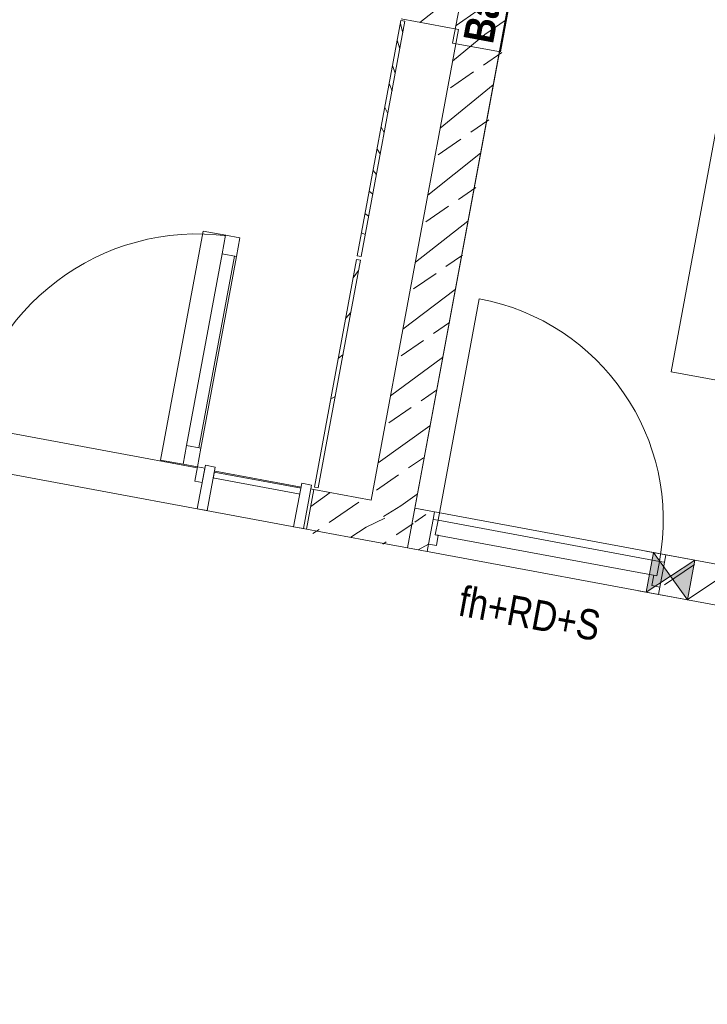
# Model space of a CAD drawing. Header units: metres. Extents: x 0 to 60282398, y -11592309 to 5708004.
# Tile 46 of 136: x 32353345.07 to 32353348.49, y 5707922.8 to 5707927.7. Entities that reach past the tile are written whole.
import ezdxf

# ---------------------------------------------------------------- set-up
doc = ezdxf.new("R2010")
doc.units = ezdxf.units.M
doc.header["$LTSCALE"] = 0.75
doc.set_wipeout_variables(frame=1)
doc.linetypes.add('10417023$0$#9_Achse', pattern=[1.6, 0.00254, -1.59746])
doc.layers.get('0').update_dxf_attribs({"linetype": 'CONTINUOUS'})
for name, color, linetype, lineweight in [('10417023$0$#9_002_GES I Übersicht Erdgeschoss_1_101_Wand Aussen.A', 7, 'CONTINUOUS', 25), ('10417023$0$#9_002_GES I Übersicht Erdgeschoss_1_115_Außentüren', 7, 'CONTINUOUS', 25), ('10417023$0$#9_002_GES I Übersicht Erdgeschoss_1_607b_Brandschutz 1_100', 7, 'CONTINUOUS', 25), ('10417023$0$#9_002_GES I Übersicht Erdgeschoss_1_Neubau_102_Wand Innen.A', 7, 'CONTINUOUS', 25), ('10417023$0$#9_002_GES I Übersicht Erdgeschoss_1_Neubau_104_Decken.A', 7, 'CONTINUOUS', 25), ('10417023$0$#9_002_GES I Übersicht Erdgeschoss_1_Neubau_115_Außentüren', 7, 'CONTINUOUS', 25), ('10417023$0$#9_002_GES I Übersicht Erdgeschoss_1_Neubau_201_Aussenwandbekleidu', 7, 'CONTINUOUS', 25), ('10417023$0$Keine', 7, 'CONTINUOUS', 13)]:
    doc.layers.add(name, color=color, linetype=linetype, lineweight=lineweight)
doc.styles.add('10417023$0$ARIAL NARROW', font='ARIALN.TTF')
doc.styles.add('10417023$0$Arial Narrow (bold)', font='ARIALNB.TTF')
pattern_1 = [(44.99999999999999, (0, 0), (-0.1697056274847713, 0.1697056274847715), []), (44.99999999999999, (-0.08485281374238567, 0.08485281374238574), (-0.1697056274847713, 0.1697056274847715), [0.18, -0.05999999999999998])]
pattern_2 = [(134.9999999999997, (0, 0), (0.1060660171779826, 0.1060660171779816), []), (134.9999999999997, (-0.03535533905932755, -0.0353553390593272), (0.1060660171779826, 0.1060660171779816), [])]

# ---------------------------------------------------------------- blocks, each defined once
blk = doc.blocks.new('10417023$0$#9_MKO_LP5_ARC_GES_UP_00_002_P_G_modell (3D)')
at = {"layer": '10417023$0$#9_002_GES I Übersicht Erdgeschoss_1_101_Wand Aussen.A', "linetype": 'Continuous', "lineweight": 5, "true_color": 0xff0000}
h = blk.add_hatch(dxfattribs=at)
h.set_pattern_fill('#9_BETON__STAHLBETON_0001', color=1, style=0, pattern_type=2)
h.set_pattern_definition(pattern_1)
h.paths.add_polyline_path([(-32353498.224228, -5707792.89957689), (-32353498.224228, -5707792.67957689), (-32353498.444228, -5707792.67957689), (-32353498.444228, -5707792.89957689)])
at = {"layer": '10417023$0$#9_002_GES I Übersicht Erdgeschoss_1_Neubau_102_Wand Innen.A', "linetype": 'Continuous', "lineweight": 5, "true_color": 0xff0000}
h = blk.add_hatch(dxfattribs=at)
h.set_pattern_fill('#9_BETON__STAHLBETON_0001', color=1, style=0, pattern_type=2)
h.set_pattern_definition(pattern_1)
h.paths.add_polyline_path([(-32353498.224228, -5707795.27957689), (-32353498.224228, -5707792.89957689), (-32353498.444228, -5707792.89957689), (-32353498.444228, -5707795.279576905)])
h = blk.add_hatch(dxfattribs=at)
h.set_pattern_fill('#9_BETON__STAHLBETON_0001', color=1, style=0, pattern_type=2)
h.set_pattern_definition(pattern_1)
h.paths.add_polyline_path([(-32353498.444228, -5707795.279576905), (-32353498.73422769, -5707795.279576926), (-32353498.73422767, -5707795.479576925), (-32353498.444228, -5707795.479576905)])
h = blk.add_hatch(dxfattribs=at)
h.set_pattern_fill('#9_BETON__STAHLBETON_0001', color=1, style=0, pattern_type=2)
h.set_pattern_definition(pattern_1)
h.paths.add_polyline_path([(-32353498.224228, -5707795.279576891), (-32353498.444228, -5707795.279576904), (-32353498.22422802, -5707795.479576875)])
h = blk.add_hatch(dxfattribs=at)
h.set_pattern_fill('#9_BETON__STAHLBETON_0001', color=1, style=0, pattern_type=2)
h.set_pattern_definition(pattern_1)
h.paths.add_polyline_path([(-32353498.444228, -5707795.479576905), (-32353498.224228, -5707795.479576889), (-32353498.444228, -5707795.279576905)])
h = blk.add_hatch(dxfattribs=at)
h.set_pattern_fill('#9_BETON__STAHLBETON_0001', color=1, style=0, pattern_type=2)
h.set_pattern_definition(pattern_1)
h.paths.add_polyline_path([(-32353498.224228, -5707795.279576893), (-32353498.224228, -5707795.47957689), (-32353498.124228, -5707795.47957689), (-32353498.124228, -5707795.279576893)])
h = blk.add_hatch(dxfattribs=at)
h.set_pattern_fill('#9_BETON__STAHLBETON_0001', color=1, style=0, pattern_type=2)
h.set_pattern_definition(pattern_1)
h.paths.add_polyline_path([(-32353496.95422801, -5707795.47957689), (-32353496.6442301, -5707795.47957689), (-32353496.6442301, -5707795.279576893), (-32353496.95422801, -5707795.279576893)])
at = {"layer": '10417023$0$#9_002_GES I Übersicht Erdgeschoss_1_115_Außentüren', "color": 1, "linetype": 'Continuous', "lineweight": 13, "true_color": 0xff0000, "flags": 128}
blk.add_lwpolyline([(-32353499.39614017, -5707794.116514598), (-32353499.51060929, -5707794.116514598), (-32353499.51060929, -5707795.274512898), (-32353499.39614017, -5707795.274512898)], dxfattribs=at)
at = {"layer": '10417023$0$#9_002_GES I Übersicht Erdgeschoss_1_607b_Brandschutz 1_100', "color": 1, "linetype": 'Continuous', "lineweight": 13, "true_color": 0xff0000}
for p, q in [((-32353498.46073106, -5707792.035096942), (-32353498.46073106, -5707792.970770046)), ((-32353498.21808317, -5707792.970770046), (-32353498.21808317, -5707792.035096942)), ((-32353498.46073106, -5707792.970770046), (-32353498.21808317, -5707792.970770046))]:
    blk.add_line(p, q, dxfattribs=at)
at = {"layer": '10417023$0$#9_002_GES I Übersicht Erdgeschoss_1_Neubau_102_Wand Innen.A', "color": 1, "linetype": 'Continuous', "lineweight": 18, "true_color": 0xff0000}
for p, q in [((-32353498.2242287, -5707792.899577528), (-32353498.2242287, -5707792.679577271)), ((-32353498.224228, -5707795.27957689), (-32353498.224228, -5707792.679576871)), ((-32353498.444228, -5707792.89957689), (-32353498.444228, -5707795.279576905)), ((-32353498.444228, -5707795.279576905), (-32353498.73422769, -5707795.279576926)), ((-32353498.124228, -5707795.27957689), (-32353498.224228, -5707795.27957689)), ((-32353498.12422858, -5707795.317077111), (-32353498.12422858, -5707795.279577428)), ((-32353496.95422865, -5707795.317077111), (-32353496.95422865, -5707795.279577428)), ((-32353496.80652522, -5707795.279576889), (-32353496.95422801, -5707795.279576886)), ((-32353496.6442301, -5707795.27957689), (-32353496.80652522, -5707795.27957689)), ((-32353498.12422858, -5707795.442076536), (-32353498.12422858, -5707795.317077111)), ((-32353496.95422865, -5707795.442076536), (-32353496.95422865, -5707795.317077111)), ((-32353498.73422767, -5707795.479576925), (-32353498.444228, -5707795.479576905)), ((-32353498.224228, -5707795.47957689), (-32353498.444228, -5707795.479576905)), ((-32353498.224228, -5707795.47957689), (-32353498.12422799, -5707795.47957689)), ((-32353498.12422858, -5707795.479576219), (-32353498.12422858, -5707795.442076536)), ((-32353496.95422865, -5707795.479576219), (-32353496.95422865, -5707795.442076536)), ((-32353496.954228, -5707795.479576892), (-32353496.80652522, -5707795.479576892)), ((-32353496.80652522, -5707795.47957689), (-32353496.6442301, -5707795.47957689))]:
    blk.add_line(p, q, dxfattribs=at)
at = {"layer": '10417023$0$#9_002_GES I Übersicht Erdgeschoss_1_Neubau_102_Wand Innen.A', "color": 1, "linetype": 'Continuous', "lineweight": 13, "true_color": 0xff0000}
for p, q in [((-32353498.09922782, -5707795.317077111), (-32353498.09922782, -5707794.197077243)), ((-32353498.73422769, -5707795.279576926), (-32353502.62381512, -5707795.279577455)), ((-32353498.12422858, -5707795.317077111), (-32353498.12422858, -5707795.279577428)), ((-32353496.80652529, -5707795.279577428), (-32353497.01652553, -5707795.479576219)), ((-32353496.80652529, -5707795.479576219), (-32353497.01652553, -5707795.279577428)), ((-32353497.01652522, -5707795.279576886), (-32353497.01652522, -5707795.479576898)), ((-32353496.95422865, -5707795.317077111), (-32353496.95422865, -5707795.279577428)), ((-32353496.80652522, -5707795.479576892), (-32353496.80652522, -5707795.279576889)), ((-32353498.09922782, -5707795.317077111), (-32353498.12422858, -5707795.317077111)), ((-32353498.12422858, -5707795.317077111), (-32353498.12422858, -5707795.442076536)), ((-32353498.12422858, -5707795.442076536), (-32353498.12422858, -5707795.317077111)), ((-32353498.12422858, -5707795.442076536), (-32353498.12422858, -5707795.317077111)), ((-32353498.09922782, -5707795.390077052), (-32353498.09922782, -5707795.317077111)), ((-32353498.09922782, -5707795.390077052), (-32353498.09922782, -5707795.317077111)), ((-32353498.09922782, -5707795.317077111), (-32353496.97922796, -5707795.317077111)), ((-32353496.97922796, -5707795.390077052), (-32353496.97922796, -5707795.317077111)), ((-32353496.97922796, -5707795.317077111), (-32353496.95422865, -5707795.317077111)), ((-32353496.97922796, -5707795.317077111), (-32353496.97922796, -5707795.390077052)), ((-32353496.95422865, -5707795.317077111), (-32353496.95422865, -5707795.442076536)), ((-32353496.95422865, -5707795.442076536), (-32353496.95422865, -5707795.317077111)), ((-32353496.95422865, -5707795.442076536), (-32353496.95422865, -5707795.317077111)), ((-32353498.08422853, -5707795.390077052), (-32353498.09922782, -5707795.390077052)), ((-32353496.97922796, -5707795.390077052), (-32353498.09922782, -5707795.390077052)), ((-32353498.08422853, -5707795.442076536), (-32353498.08422853, -5707795.390077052)), ((-32353496.99422869, -5707795.442076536), (-32353496.99422869, -5707795.390077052)), ((-32353496.99422869, -5707795.390077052), (-32353496.97922796, -5707795.390077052)), ((-32353502.62381512, -5707795.479577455), (-32353498.73422767, -5707795.479576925)), ((-32353498.12422858, -5707795.442076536), (-32353498.08422853, -5707795.442076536)), ((-32353498.12422858, -5707795.479576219), (-32353498.12422858, -5707795.442076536)), ((-32353496.95422865, -5707795.442076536), (-32353496.99422869, -5707795.442076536)), ((-32353496.95422865, -5707795.479576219), (-32353496.95422865, -5707795.442076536))]:
    blk.add_line(p, q, dxfattribs=at)
at = {"layer": '10417023$0$#9_002_GES I Übersicht Erdgeschoss_1_Neubau_102_Wand Innen.A', "color": 1, "linetype": '10417023$0$#9_Achse', "lineweight": 13, "true_color": 0xff0000}
for p, q in [((-32353496.95422865, -5707795.279577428), (-32353498.12422858, -5707795.279577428)), ((-32353496.95422865, -5707795.479576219), (-32353498.12422858, -5707795.479576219))]:
    blk.add_line(p, q, dxfattribs=at)
at = {"layer": '10417023$0$#9_002_GES I Übersicht Erdgeschoss_1_Neubau_102_Wand Innen.A', "color": 1, "linetype": 'Continuous', "lineweight": 13, "true_color": 0xff0000}
blk.add_arc((-32353498.099228, -5707795.317076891), 1.12, 4.878706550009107e-08, 90.00000000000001, dxfattribs=at)
at = {"layer": '10417023$0$#9_002_GES I Übersicht Erdgeschoss_1_Neubau_102_Wand Innen.A', "color": 1, "linetype": 'Continuous', "true_color": 0xff0000}
for points in [[(-32353497.01652522, -5707795.479576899), (-32353496.91152522, -5707795.379576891), (-32353497.01652522, -5707795.279576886)], [(-32353496.80652522, -5707795.479576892), (-32353496.80652522, -5707795.279576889), (-32353496.91152522, -5707795.379576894)]]:
    blk.add_solid(points, dxfattribs=at)
at = {"layer": '10417023$0$#9_002_GES I Übersicht Erdgeschoss_1_Neubau_104_Decken.A', "color": 1, "linetype": 'Continuous', "lineweight": 13, "true_color": 0xff0000, "flags": 128}
for points in [[(-32353496.6442301, -5707795.47957689), (-32353498.224228, -5707795.47957689), (-32353498.224228, -5707792.51957689), (-32353498.224228, -5707790.779532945), (-32353491.124228, -5707790.779532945), (-32353491.124228, -5707794.37957689), (-32353496.6442301, -5707794.37957689)], [(-32353498.224228, -5707795.479576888), (-32353496.64423007, -5707795.479576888), (-32353496.64423007, -5707794.379576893), (-32353497.0942002, -5707794.379576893), (-32353497.0942002, -5707792.779576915), (-32353497.0942002, -5707792.379489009), (-32353497.0942002, -5707790.779532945), (-32353498.224228, -5707790.779532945)], [(-32353498.22421727, -5707792.77957689), (-32353498.22421727, -5707790.779532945), (-32353491.1242156, -5707790.779532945), (-32353491.12420795, -5707794.379576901), (-32353496.64421937, -5707794.37957689), (-32353496.64421937, -5707795.27957689), (-32353498.22421727, -5707795.27957689)]]:
    blk.add_lwpolyline(points, close=True, dxfattribs=at)
at = {"layer": '10417023$0$#9_002_GES I Übersicht Erdgeschoss_1_607b_Brandschutz 1_100', "color": 1, "true_color": 0xff0000, "insert": (-32353498.33675337, -5707792.502933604), "char_height": 0.1502737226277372, "attachment_point": 5, "rotation": 90, "line_spacing_factor": 1.002187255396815, "style": '10417023$0$Arial Narrow (bold)'}
blk.add_mtext('Bauart BW ', dxfattribs=at)
at = {"color": 1, "linetype": 'Continuous', "lineweight": 5, "true_color": 0xff0000}
for points, layer in [([(-32353497.920467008, -5707795.809771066), (-32353497.157989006, -5707795.809771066), (-32353497.157989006, -5707795.567123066), (-32353497.920467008, -5707795.567123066)], '10417023$0$#9_002_GES I Übersicht Erdgeschoss_1_607b_Brandschutz 1_100'), ([(-32353498.734088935, -5707792.907615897), (-32353498.734089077, -5707794.0974401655), (-32353498.714089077, -5707794.097440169), (-32353498.714088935, -5707792.907615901)], '10417023$0$#9_002_GES I Übersicht Erdgeschoss_1_Neubau_201_Aussenwandbekleidu')]:
    blk.add_wipeout(points, dxfattribs=at).dxf.layer = layer
at = {"layer": '10417023$0$#9_002_GES I Übersicht Erdgeschoss_1_101_Wand Aussen.A', "linetype": 'Continuous', "lineweight": 5, "true_color": 0xff0000}
h = blk.add_hatch(dxfattribs=at)
h.set_pattern_fill('#9_BETON__STAHLBETON_0001', color=1, style=0, pattern_type=2)
h.set_pattern_definition(pattern_1)
h.paths.add_polyline_path([(-32353498.444228, -5707792.679576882), (-32353498.73422799, -5707792.679576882), (-32353498.73422799, -5707792.89957689), (-32353498.444228, -5707792.89957689)])
at = {"layer": '10417023$0$#9_002_GES I Übersicht Erdgeschoss_1_101_Wand Aussen.A', "color": 1, "linetype": 'Continuous', "lineweight": 18, "true_color": 0xff0000}
blk.add_line((-32353498.73422799, -5707792.89957689), (-32353498.444228, -5707792.89957689), dxfattribs=at)
at = {"layer": '10417023$0$#9_002_GES I Übersicht Erdgeschoss_1_Neubau_201_Aussenwandbekleidu', "color": 1, "linetype": 'Continuous', "lineweight": 13, "true_color": 0xff0000}
for p, q in [((-32353498.73408892, -5707792.907615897), (-32353498.73408907, -5707794.097440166)), ((-32353498.71408892, -5707792.9076159), (-32353498.73408892, -5707792.907615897)), ((-32353498.71408907, -5707794.097440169), (-32353498.71408892, -5707792.9076159)), ((-32353498.73408907, -5707794.097440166), (-32353498.71408907, -5707794.097440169))]:
    blk.add_line(p, q, dxfattribs=at)
at = {"layer": '10417023$0$#9_002_GES I Übersicht Erdgeschoss_1_Neubau_201_Aussenwandbekleidu', "color": 1, "linetype": 'Continuous', "lineweight": 18, "true_color": 0xff0000}
blk.add_line((-32353498.71408892, -5707792.9076159), (-32353498.73408892, -5707792.907615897), dxfattribs=at)
at = {"layer": '10417023$0$#9_002_GES I Übersicht Erdgeschoss_1_607b_Brandschutz 1_100', "color": 1, "true_color": 0xff0000, "insert": (-32353497.920467, -5707795.689911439), "char_height": 0.1502737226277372, "attachment_point": 4, "line_spacing_factor": 1.002187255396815, "style": '10417023$0$ARIAL NARROW'}
blk.add_mtext('fh+RD+S ', dxfattribs=at)
at = {"color": 1, "linetype": 'Continuous', "lineweight": 5, "true_color": 0xff0000}
for points in [[(-32353499.396525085, -5707795.180576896), (-32353499.324525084, -5707795.180576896), (-32353499.324525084, -5707794.210420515), (-32353499.396525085, -5707794.210420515)], [(-32353499.2565251, -5707795.2845768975), (-32353499.2565251, -5707795.314576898), (-32353498.779228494, -5707795.314576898), (-32353498.779228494, -5707795.2845768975)]]:
    blk.add_wipeout(points, dxfattribs=at).dxf.layer = '10417023$0$#9_002_GES I Übersicht Erdgeschoss_1_Neubau_115_Außentüren'
at = {"layer": '10417023$0$#9_002_GES I Übersicht Erdgeschoss_1_Neubau_115_Außentüren', "color": 1, "linetype": 'Continuous', "lineweight": 13, "true_color": 0xff0000}
for p, q in [((-32353499.39652543, -5707795.180576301), (-32353499.39652543, -5707794.210420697)), ((-32353499.33452449, -5707795.180576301), (-32353499.33452449, -5707794.210420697)), ((-32353499.32452448, -5707795.180576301), (-32353499.32452448, -5707794.210420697))]:
    blk.add_line(p, q, dxfattribs=at)
at = {"layer": '10417023$0$#9_002_GES I Übersicht Erdgeschoss_1_Neubau_115_Außentüren', "color": 1, "linetype": 'Continuous', "lineweight": 13, "true_color": 0xff0000, "flags": 128}
for points in [[(-32353499.39652509, -5707795.180576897), (-32353499.39652509, -5707794.210420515), (-32353499.32452508, -5707794.210420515), (-32353499.32452508, -5707795.180576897)], [(-32353499.2565251, -5707795.284576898), (-32353499.2565251, -5707795.314576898), (-32353498.77922849, -5707795.314576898), (-32353498.77922849, -5707795.284576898)]]:
    blk.add_lwpolyline(points, close=True, dxfattribs=at)
at = {"layer": '10417023$0$#9_002_GES I Übersicht Erdgeschoss_1_Neubau_115_Außentüren', "color": 1, "linetype": 'Continuous', "lineweight": 13, "true_color": 0xff0000}
blk.add_arc((-32353499.32452508, -5707795.274576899), 1.158156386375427, 90.00000018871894, 179.9999999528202, dxfattribs=at)
at = {"color": 1, "linetype": 'Continuous', "lineweight": 5, "true_color": 0xff0000}
blk.add_wipeout([(-32353498.734089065, -5707794.115814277), (-32353498.734089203, -5707795.267033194), (-32353498.714089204, -5707795.267033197), (-32353498.71408907, -5707794.115814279)], dxfattribs=at).dxf.layer = '10417023$0$#9_002_GES I Übersicht Erdgeschoss_1_Neubau_201_Aussenwandbekleidu'
at = {"layer": '10417023$0$#9_002_GES I Übersicht Erdgeschoss_1_Neubau_201_Aussenwandbekleidu', "linetype": 'Continuous', "lineweight": 5, "true_color": 0xff0000}
h = blk.add_hatch(dxfattribs=at)
h.set_pattern_fill('#9_METALL__STAHL_0001', color=1, style=0, pattern_type=2)
h.set_pattern_definition(pattern_2)
h.paths.add_polyline_path([(-32353498.73408892, -5707792.907615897), (-32353498.73408907, -5707794.097440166), (-32353498.71408907, -5707794.097440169), (-32353498.71408892, -5707792.9076159)])
h = blk.add_hatch(dxfattribs=at)
h.set_pattern_fill('#9_METALL__STAHL_0001', color=1, style=0, pattern_type=2)
h.set_pattern_definition(pattern_2)
h.paths.add_polyline_path([(-32353498.73408907, -5707794.115814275), (-32353498.7340892, -5707795.267033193), (-32353498.7140892, -5707795.267033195), (-32353498.71408907, -5707794.115814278)])
at = {"layer": '10417023$0$#9_002_GES I Übersicht Erdgeschoss_1_Neubau_201_Aussenwandbekleidu', "color": 1, "linetype": 'Continuous', "lineweight": 18, "true_color": 0xff0000}
for p, q in [((-32353498.73408892, -5707792.907615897), (-32353498.73408907, -5707794.097440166)), ((-32353498.71408907, -5707794.097440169), (-32353498.71408892, -5707792.9076159)), ((-32353498.73408907, -5707794.097440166), (-32353498.71408907, -5707794.097440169)), ((-32353498.73408907, -5707794.115814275), (-32353498.7340892, -5707795.267033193)), ((-32353498.71408907, -5707794.115814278), (-32353498.73408907, -5707794.115814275)), ((-32353498.7140892, -5707795.267033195), (-32353498.71408907, -5707794.115814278)), ((-32353498.7340892, -5707795.267033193), (-32353498.7140892, -5707795.267033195))]:
    blk.add_line(p, q, dxfattribs=at)
at = {"layer": '10417023$0$#9_002_GES I Übersicht Erdgeschoss_1_Neubau_201_Aussenwandbekleidu', "color": 1, "linetype": 'Continuous', "lineweight": 13, "true_color": 0xff0000}
for p, q in [((-32353498.73408907, -5707794.115814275), (-32353498.7340892, -5707795.267033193)), ((-32353498.71408907, -5707794.115814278), (-32353498.73408907, -5707794.115814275)), ((-32353498.7140892, -5707795.267033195), (-32353498.71408907, -5707794.115814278)), ((-32353498.7340892, -5707795.267033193), (-32353498.7140892, -5707795.267033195))]:
    blk.add_line(p, q, dxfattribs=at)
at = {"color": 1, "linetype": 'Continuous', "lineweight": 5, "true_color": 0xff0000}
for points in [[(-32353499.39652508, -5707794.210420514), (-32353499.324525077, -5707794.210420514), (-32353499.324525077, -5707794.116420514), (-32353499.39652508, -5707794.116420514)], [(-32353499.39652508, -5707795.274576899), (-32353499.324525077, -5707795.274576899), (-32353499.324525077, -5707795.180576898), (-32353499.39652508, -5707795.180576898)]]:
    blk.add_wipeout(points, dxfattribs=at).dxf.layer = '10417023$0$#9_002_GES I Übersicht Erdgeschoss_1_Neubau_115_Außentüren'
at = {"layer": '10417023$0$#9_002_GES I Übersicht Erdgeschoss_1_Neubau_115_Außentüren', "color": 1, "linetype": 'Continuous', "lineweight": 13, "true_color": 0xff0000, "flags": 128}
for points in [[(-32353499.39652509, -5707794.210420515), (-32353499.39652509, -5707794.116420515), (-32353499.32452508, -5707794.116420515), (-32353499.32452508, -5707794.210420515)], [(-32353499.39652509, -5707795.274576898), (-32353499.39652509, -5707795.180576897), (-32353499.32452508, -5707795.180576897), (-32353499.32452508, -5707795.274576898)]]:
    blk.add_lwpolyline(points, close=True, dxfattribs=at)
at = {"color": 1, "linetype": 'Continuous', "lineweight": 5, "true_color": 0xff0000}
blk.add_wipeout([(-32353498.749228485, -5707795.259576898), (-32353498.799228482, -5707795.259576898), (-32353498.799228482, -5707795.479576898), (-32353498.749228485, -5707795.479576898)], dxfattribs=at).dxf.layer = '10417023$0$#9_002_GES I Übersicht Erdgeschoss_1_Neubau_115_Außentüren'
at = {"layer": '10417023$0$#9_002_GES I Übersicht Erdgeschoss_1_101_Wand Aussen.A', "color": 1, "linetype": 'Continuous', "lineweight": 18, "true_color": 0xff0000}
blk.add_line((-32353498.73422785, -5707795.479576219), (-32353498.73422785, -5707795.279577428), dxfattribs=at)
at = {"layer": '10417023$0$#9_002_GES I Übersicht Erdgeschoss_1_Neubau_115_Außentüren', "color": 1, "linetype": 'Continuous', "lineweight": 13, "true_color": 0xff0000, "flags": 128}
blk.add_lwpolyline([(-32353498.74922849, -5707795.259576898), (-32353498.79922849, -5707795.259576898), (-32353498.79922849, -5707795.479576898), (-32353498.74922849, -5707795.479576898)], close=True, dxfattribs=at)
at = {"color": 1, "linetype": 'Continuous', "lineweight": 5, "true_color": 0xff0000}
blk.add_wipeout([(-32353499.286525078, -5707795.274576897), (-32353499.324525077, -5707795.274576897), (-32353499.324525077, -5707795.3465768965), (-32353499.286525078, -5707795.3465768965)], dxfattribs=at).dxf.layer = '10417023$0$#9_002_GES I Übersicht Erdgeschoss_1_Neubau_115_Außentüren'
at = {"layer": '10417023$0$#9_002_GES I Übersicht Erdgeschoss_1_Neubau_115_Außentüren', "color": 1, "linetype": 'Continuous', "lineweight": 13, "true_color": 0xff0000, "flags": 128}
blk.add_lwpolyline([(-32353499.28652509, -5707795.274576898), (-32353499.32452508, -5707795.274576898), (-32353499.32452508, -5707795.346576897), (-32353499.28652509, -5707795.346576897)], close=True, dxfattribs=at)
at = {"color": 1, "linetype": 'Continuous', "lineweight": 5, "true_color": 0xff0000}
blk.add_wipeout([(-32353499.236525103, -5707795.259576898), (-32353499.2865251, -5707795.259576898), (-32353499.2865251, -5707795.479576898), (-32353499.236525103, -5707795.479576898)], dxfattribs=at).dxf.layer = '10417023$0$#9_002_GES I Übersicht Erdgeschoss_1_Neubau_115_Außentüren'
at = {"layer": '10417023$0$#9_002_GES I Übersicht Erdgeschoss_1_Neubau_115_Außentüren', "color": 1, "linetype": 'Continuous', "lineweight": 13, "true_color": 0xff0000, "flags": 128}
blk.add_lwpolyline([(-32353499.2365251, -5707795.259576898), (-32353499.2865251, -5707795.259576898), (-32353499.2865251, -5707795.479576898), (-32353499.2365251, -5707795.479576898)], close=True, dxfattribs=at)
blk = doc.blocks.new('10417023$0$2_MKO_LP5_LAN_GES_UP_00_002_V_A (3D)')
at = {"layer": '10417023$0$Keine'}
blk.add_blockref('10417023$0$#9_MKO_LP5_ARC_GES_UP_00_002_P_G_modell (3D)', (0, 0), dxfattribs=at)
blk = doc.blocks.new('10417023')
at = {"layer": '10417023$0$Keine', "rotation": 349.4819372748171}
blk.add_blockref('10417023$0$2_MKO_LP5_LAN_GES_UP_00_002_V_A (3D)', (65205154.93137175, 5413829.557758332), dxfattribs=at)

msp = doc.modelspace()

# ---------------------------------------------------------------- block references
msp.add_blockref('10417023', (0, 0))

doc.saveas('drawing.dxf')
